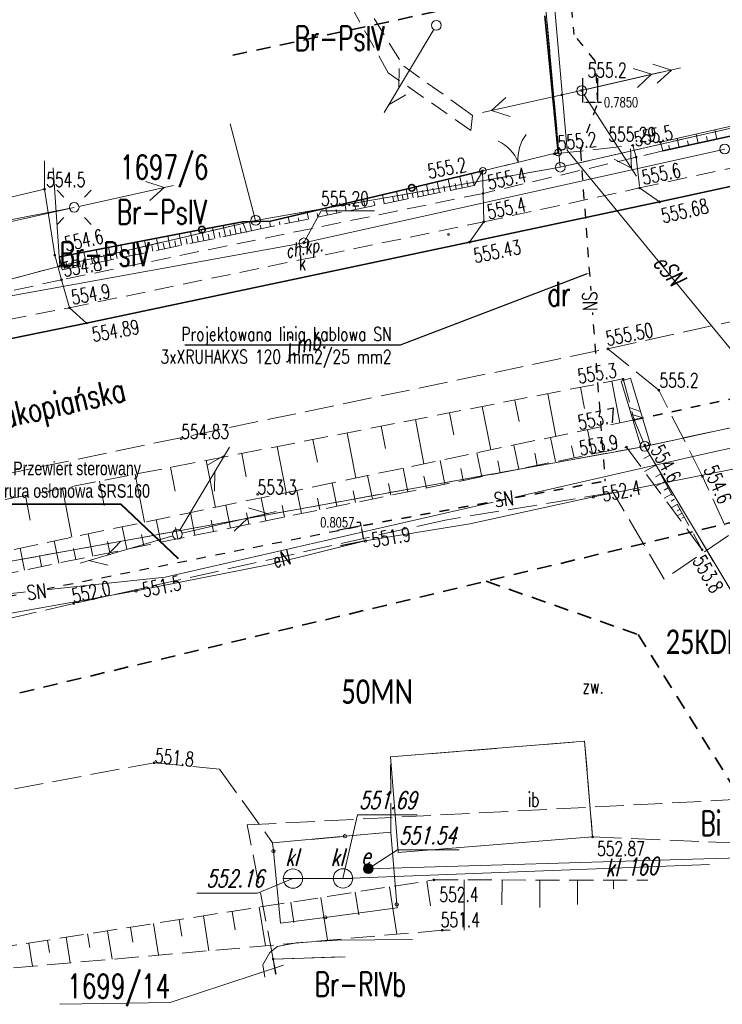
# Model space of a CAD drawing. Header units: metres. Extents: x 7419523 to 7420002, y 5501748 to 5502002.
# Tile 27 of 31: x 7419705 to 7419741, y 5501777 to 5501828. Entities that reach past the tile are written whole.
import ezdxf
from ezdxf import colors
from ezdxf.entities.mleader import LeaderData, LeaderLine
from ezdxf.enums import TextEntityAlignment as Align
from ezdxf.math import Vec2, Vec3

# ---------------------------------------------------------------- set-up
doc = ezdxf.new("R2010")
doc.units = ezdxf.units.M
doc.header["$MEASUREMENT"] = 0
for name, pattern in [('1', [0]), ('1_3', [1, 0.5, -0.5]), ('1_4', [2.5, 1.5, -1]), ('2_1', [0]), ('2_OTDI', [0]), ('2_OTKU', [2, 1.5, -0.5]), ('2_OTRK', [1.75, 1.25, -0.5]), ('2_OTRKG', [1.75, 1.25, -0.5]), ('2_OTRU', [0]), ('2_OTRUG', [0]), ('4', [2.5, 1.5, -1]), ('4_SUEP_A', [0]), ('4_SUKP', [0]), ('GDE', [0]), ('GUK', [2, 1.5, -0.5]), ('KOC', [1.5, 1, -0.5]), ('KOJ', [0]), ('KOU', [2, 1.5, -0.5]), ('PST', [1, 0.5, -0.5]), ('UPE', [0]), ('UPT', [0]), ('WSQ', [1.75, 1.25, -0.5])]:
    doc.linetypes.add(name, pattern=pattern)
doc.layers.get('0').update_dxf_attribs({"color": 250, "linetype": 'CONTINUOUS', "lineweight": 100})
doc.layers.get('Defpoints').update_dxf_attribs({"linetype": 'CONTINUOUS'})
for name, color, linetype, lineweight in [('Dzialki', 7, 'GDE', 18), ('Instalpoint Linia SN', 1, 'CONTINUOUS', 30), ('mpzp', 232, '1_4', 35), ('Numery_dzialek', 7, 'CONTINUOUS', 20), ('OTD_E_T_7', 7, 'CONTINUOUS', 0), ('OTD_L_12', 7, 'CONTINUOUS', 18), ('OTD_L_14', 7, '2_OTDI', 18), ('OTK_E_T_3', 7, 'CONTINUOUS', 0), ('OTK_L_4', 7, '2_OTKU', 18), ('OTO_L_0', 7, 'CONTINUOUS', 35), ('OTO_L_1', 7, 'CONTINUOUS', 18), ('OTR_L_0', 7, '2_OTRU', 18), ('OTR_L_1', 7, '2_OTRK', 18), ('OTR_T_0', 7, 'CONTINUOUS', 18), ('OTR_T_1', 7, 'CONTINUOUS', 18), ('Punkty', 7, 'CONTINUOUS', 18), ('SDROK_T_0', 7, 'CONTINUOUS', 18), ('SDROK_T_1', 7, 'CONTINUOUS', 18), ('SDRPK_L_0', 7, 'KOJ', 35), ('SDRPK_L_1', 7, 'KOU', 18), ('SDRPK_L_2', 7, '4', 18), ('SDRPT_L_0', 7, '1', 35), ('SUEP_E_T_0', 1, 'CONTINUOUS', 0), ('SUEP_L_0', 1, '4_SUEP_A', 18), ('SUER_T_0', 1, 'CONTINUOUS', 18), ('SZOPO_L_0', 7, 'CONTINUOUS', 18), ('UEEOA_T_0', 7, 'CONTINUOUS', 18), ('UEEOO_T_0', 1, 'CONTINUOUS', 25), ('UEEPA_T_0', 1, 'CONTINUOUS', 18), ('UEEPA_T_2', 1, 'CONTINUOUS', 18), ('UEEPON_L_0', 1, '1', 18), ('UKKOA_T_3', 7, 'CONTINUOUS', 18), ('UKKPA_T_6', 7, 'CONTINUOUS', 18), ('WUKOS_T_3', 7, 'CONTINUOUS', 0), ('WUKPS_L_2', 7, '4', 18)]:
    doc.layers.add(name, color=color, linetype=linetype, lineweight=lineweight)
for name, color, linetype, lineweight, true_color in [('Kontury', 7, 'GUK', 18, 0x008000), ('Numery_konturow', 7, 'CONTINUOUS', 20, 0x008000), ('SUK_E_T_4', 7, 'CONTINUOUS', 0, 0x803300), ('SUK_T_3', 7, 'CONTINUOUS', 18, 0x803300), ('SUKP_L_0', 7, '4_SUKP', 18, 0x803300), ('SUKR_T_0', 7, 'CONTINUOUS', 18, 0x803300), ('UKKOO_T_3', 7, 'CONTINUOUS', 25, 0x804040), ('UKKPOR_L_3', 7, '1', 18, 0xb56c64), ('UTTPA_T_2', 7, 'CONTINUOUS', 18, 0xff8000), ('UTTPO_L_0', 7, '1', 18, 0xb56c64)]:
    doc.layers.add(name, color=color, linetype=linetype, lineweight=lineweight, true_color=true_color)
doc.layers.add('SUEP - Przewod elektroenergetyczny - opis', color=1, linetype='CONTINUOUS')
doc.styles.get("Standard").update_dxf_attribs({"font": 'Simplex.SHX', "width": 0.75})
doc.dimstyles.get("Standard").update_dxf_attribs({"dimtxt": 1, "dimasz": 1, "dimexe": 1, "dimexo": 1, "dimgap": 1, "dimtad": 1, "dimtxsty": 'Standard', "dimcen": 2.5, "dimadec": 0, "dimazin": 0, "dimtfac": 1, "dimtmove": 0, "dimatfit": 3, "dimfxl": 1, "dimarcsym": 0})

# ---------------------------------------------------------------- blocks, each defined once
blk = doc.blocks.new('EGBP04_02')
at = {"linetype": 'Continuous'}
blk.add_circle((0, 0), 0.25, dxfattribs=at)
blk = doc.blocks.new('EGBP04_03')
at = {"linetype": 'Continuous'}
blk.add_circle((0, 0), 0.045, dxfattribs=at)
blk = doc.blocks.new('2_OTRS')
at = {"linetype": 'Continuous'}
blk.add_circle((0, 0), 0.045, dxfattribs=at)
blk = doc.blocks.new('2_OTRN')
at = {"linetype": 'Continuous'}
blk.add_circle((0, 0), 0.045, dxfattribs=at)
blk = doc.blocks.new('3_WSP')
at = {"linetype": 'Continuous'}
blk.add_circle((0, 0), 0.045, dxfattribs=at)
blk = doc.blocks.new('5_SUPS')
at = {"linetype": 'Continuous'}
blk.add_circle((0, 0), 0.0625, dxfattribs=at)
blk = doc.blocks.new('5_SUKS')
at = {"linetype": 'Continuous'}
blk.add_circle((0, 0), 0.25, dxfattribs=at)
blk = doc.blocks.new('6_SLS')
at = {"linetype": 'Continuous'}
blk.add_circle((0, 0), 0.25, dxfattribs=at)
blk = doc.blocks.new('6_PNN')
at = {"linetype": 'Continuous'}
for p, q in [((0.25, 0), (5.25, 0)), ((3.9, 0.5), (4.76605, 0)), ((4.76605, 0), (3.9, -0.5))]:
    blk.add_line(p, q, dxfattribs=at)
blk = doc.blocks.new('6_LAT')
at = {"linetype": 'Continuous'}
for p, q in [((-0.53035, 0.53035), (-0.8839, 0.8839)), ((0.53035, 0.53035), (0.8839, 0.8839)), ((-0.53035, -0.53035), (-0.8839, -0.8839)), ((0.53035, -0.53035), (0.8839, -0.8839))]:
    blk.add_line(p, q, dxfattribs=at)
blk = doc.blocks.new('6_UAR')
at = {"linetype": 'Continuous'}
for radius in [0.25, 0.225, 0.2, 0.175, 0.15, 0.125, 0.1, 0.075, 0.05, 0.025, 0.00715]:
    blk.add_circle((0, 0), radius, dxfattribs=at)
blk = doc.blocks.new('6_SZB')
at = {"linetype": 'Continuous'}
blk.add_line((-0.5, 0), (0.5, 0), dxfattribs=at)
blk.add_circle((0, 0), 0.5, dxfattribs=at)
blk = doc.blocks.new('6_PLT')
at = {"linetype": 'Continuous'}
for p, q in [((0.25, 0), (5.25, 0)), ((3.76605, 0), (2.9, -0.5)), ((3.9, 0.5), (4.76605, 0))]:
    blk.add_line(p, q, dxfattribs=at)
blk = doc.blocks.new('*D1492')
at = {"layer": 'Defpoints', "color": 0, "linetype": 'ByBlock', "transparency": 16777216}
for p in [(7419722.752, 5501801.788), (7419722.812, 5501801.8), (7419722.97, 5501801.01)]:
    blk.add_point(p, dxfattribs=at)
at = {"layer": 'Instalpoint Linia SN', "color": 0, "linetype": 'ByBlock', "lineweight": -2, "transparency": 16777216}
for p, q in [((7419722.751, 5501801.788), (7419721.526, 5501801.543)), ((7419722.717, 5501801.965), (7419722.537, 5501801.965)), ((7419722.752, 5501801.788), (7419722.717, 5501801.965)), ((7419722.874, 5501801.174), (7419722.787, 5501801.612)), ((7419722.909, 5501800.998), (7419721.684, 5501800.753))]:
    blk.add_line(p, q, dxfattribs=at)
at = {"layer": 'Instalpoint Linia SN', "color": 0, "linetype": 'ByBlock', "transparency": 16777216}
for points in [[(7419722.817, 5501801.617), (7419722.758, 5501801.606), (7419722.752, 5501801.788)], [(7419722.904, 5501801.18), (7419722.845, 5501801.169), (7419722.91, 5501800.998)]]:
    blk.add_solid(points, dxfattribs=at)
at = {"layer": 'Instalpoint Linia SN', "color": 0, "linetype": 'ByBlock', "transparency": 16777216, "insert": (7419721.518, 5501801.965), "char_height": 0.18, "width": 1.49127, "attachment_point": 5}
blk.add_mtext('\\A1;{\\H2.77778x;0.8057}', dxfattribs=at)
blk = doc.blocks.new('*D1494')
at = {"layer": 'Defpoints', "color": 0, "linetype": 'ByBlock', "transparency": 16777216}
for p in [(7419734.211, 5501823.621), (7419734.996, 5501823.695), (7419734.996, 5501823.695)]:
    blk.add_point(p, dxfattribs=at)
at = {"layer": 'Instalpoint Linia SN', "color": 0, "linetype": 'ByBlock', "lineweight": -2, "transparency": 16777216}
for p, q in [((7419734.211, 5501823.684), (7419734.211, 5501824.945)), ((7419734.996, 5501823.757), (7419734.996, 5501824.945)), ((7419734.391, 5501823.695), (7419734.816, 5501823.695)), ((7419734.996, 5501823.695), (7419735.176, 5501823.695))]:
    blk.add_line(p, q, dxfattribs=at)
at = {"layer": 'Instalpoint Linia SN', "color": 0, "linetype": 'ByBlock', "transparency": 16777216}
for points in [[(7419734.391, 5501823.725), (7419734.391, 5501823.665), (7419734.211, 5501823.695)], [(7419734.816, 5501823.725), (7419734.816, 5501823.665), (7419734.996, 5501823.695)]]:
    blk.add_solid(points, dxfattribs=at)
at = {"layer": 'Instalpoint Linia SN', "color": 0, "linetype": 'ByBlock', "transparency": 16777216, "insert": (7419736.194, 5501823.695), "char_height": 0.18, "width": 1.5402, "attachment_point": 5}
blk.add_mtext('\\A1;{\\H2.77778x;0.7850}', dxfattribs=at)

msp = doc.modelspace()

# ---------------------------------------------------------------- linework, layer by layer
at = {"layer": 'Dzialki'}
for p, q in [((7419730.97, 5501843.11), (7419733.05, 5501820.34)), ((7419733.05, 5501820.34), (7419758.59592, 5501826.18455)), ((7419717.3, 5501817.59), (7419715.98536, 5501822.57967)), ((7419706.83786, 5501820.30737), (7419707.17, 5501815.22)), ((7419717.3, 5501817.59), (7419733.05, 5501820.34)), ((7419707.17, 5501815.22), (7419717.3, 5501817.59)), ((7419702.99, 5501814.11), (7419707.17, 5501815.22)), ((7419744.78, 5501807.51), (7419737.42, 5501805.9)), ((7419737.42, 5501805.9), (7419688.68, 5501797.07)), ((7419748.65489, 5501787.06399), (7419737.42, 5501805.9)), ((7419718.21, 5501779.38), (7419721.93163, 5501779.50895)), ((7419718.3341, 5501778.59856), (7419718.21, 5501779.38))]:
    msp.add_line(p, q, dxfattribs=at)
at = {"layer": 'Instalpoint Linia SN', "color": 1, "linetype": '1_3'}
for p, q in [((7419732.41362, 5501841.51943), (7419733.75461, 5501827.19922)), ((7419734.85958, 5501825.83217), (7419733.75461, 5501827.19922)), ((7419734.9957, 5501823.69491), (7419734.85958, 5501825.83217)), ((7419734.08748, 5501821.17325), (7419734.9957, 5501823.69491))]:
    msp.add_line(p, q, dxfattribs=at)
at = {"layer": 'Instalpoint Linia SN', "color": 1, "linetype": 'ByBlock'}
for p, q in [((7419734.68334, 5501822.82765), (7419734.68334, 5501822.82765)), ((7419734.20317, 5501820.76566), (7419734.20317, 5501820.76566))]:
    msp.add_line(p, q, dxfattribs=at)
at = {"layer": 'Instalpoint Linia SN', "linetype": '1_3'}
for p, q in [((7419734.08748, 5501821.17325), (7419735.35916, 5501804.10409)), ((7419699.52734, 5501797.15129), (7419722.87357, 5501801.81234))]:
    msp.add_line(p, q, dxfattribs=at)
at = {"layer": 'Instalpoint Linia SN', "color": 0, "lineweight": 40}
for p, q in [((7419704.45169, 5501802.90396), (7419710.31992, 5501802.92647)), ((7419710.31992, 5501802.92647), (7419713.3008, 5501800.11053))]:
    msp.add_line(p, q, dxfattribs=at)
at = {"layer": 'Kontury'}
for p, q in [((7419733.05, 5501820.34), (7419730.97, 5501843.11)), ((7419733.05, 5501820.34), (7419758.59592, 5501826.18455)), ((7419717.3, 5501817.59), (7419733.05, 5501820.34)), ((7419707.17, 5501815.22), (7419717.3, 5501817.59)), ((7419702.99, 5501814.11), (7419707.17, 5501815.22)), ((7419744.78, 5501807.51), (7419737.42, 5501805.9)), ((7419737.42, 5501805.9), (7419688.68, 5501797.07)), ((7419748.13, 5501787.95), (7419737.42, 5501805.9)), ((7419716.87, 5501786.32), (7419748.13, 5501787.95)), ((7419718.21, 5501779.38), (7419716.87, 5501786.32)), ((7419718.21, 5501779.38), (7419721.93163, 5501779.50895)), ((7419718.36246, 5501778.60574), (7419718.21, 5501779.38))]:
    msp.add_line(p, q, dxfattribs=at)
at = {"layer": 'mpzp', "ltscale": 0.5}
for points in [[(7419716.1141, 5501826.12652), (7419757.73346, 5501835.08876)], [(7419672.29504, 5501785.28499), (7419760.59642, 5501806.44913)], [(7419729.21557, 5501798.92774), (7419737.07911, 5501796.1648), (7419743.99884, 5501785.09323)]]:
    msp.add_lwpolyline(points, dxfattribs=at)
at = {"layer": 'Numery_dzialek'}
msp.add_lwpolyline([(7419707.18423, 5501777.04667), (7419712.88627, 5501777.13361), (7419718.74401, 5501779.06913)], dxfattribs=at)
at = {"layer": 'OTD_L_12'}
for p, q in [((7419736.67938, 5501809.42209), (7419736.20062, 5501809.27791)), ((7419736.67938, 5501809.42209), (7419737.70938, 5501806.00209)), ((7419736.20062, 5501809.27791), (7419737.23062, 5501805.85791)), ((7419736.61262, 5501807.90991), (7419737.19438, 5501807.71209)), ((7419736.71562, 5501807.56791), (7419737.29738, 5501807.37009)), ((7419737.70938, 5501806.00209), (7419737.23062, 5501805.85791))]:
    msp.add_line(p, q, dxfattribs=at)
at = {"layer": 'OTD_L_14', "linetype": '2_OTDI'}
for p, q in [((7419734.31, 5501790.65), (7419724.27, 5501789.84)), ((7419734.72, 5501785.7), (7419734.31, 5501790.65)), ((7419724.27, 5501789.84), (7419724.66, 5501784.9)), ((7419724.66, 5501784.9), (7419734.72, 5501785.7))]:
    msp.add_line(p, q, dxfattribs=at)
at = {"layer": 'OTK_L_4', "linetype": '2_OTKU'}
for p, q in [((7419735.79, 5501803.51), (7419727.09, 5501802.09)), ((7419737.37, 5501800.82), (7419735.79, 5501803.51)), ((7419727.09, 5501802.09), (7419707.9, 5501797.77)), ((7419741.74, 5501801.29), (7419738.42, 5501799.04)), ((7419738.42, 5501799.04), (7419737.37, 5501800.82)), ((7419707.9, 5501797.77), (7419695.56, 5501794.93)), ((7419724.27, 5501789.84), (7419734.31, 5501790.65)), ((7419734.31, 5501790.65), (7419734.72, 5501785.7)), ((7419696.97, 5501786.73), (7419712.06, 5501789.54)), ((7419712.06, 5501789.54), (7419715.44, 5501789.21)), ((7419724.2961, 5501785.9513), (7419724.27, 5501789.84)), ((7419715.44, 5501789.21), (7419718.1777, 5501785.3978)), ((7419718.1777, 5501785.3978), (7419724.2961, 5501785.9513)), ((7419734.72, 5501785.7), (7419744.71632, 5501785.27479))]:
    msp.add_line(p, q, dxfattribs=at)
at = {"layer": 'OTO_L_0'}
for p, q in [((7419732.25254, 5501828.17586), (7419732.94, 5501821.1)), ((7419738.35, 5501821.18), (7419745.67775, 5501822.77813)), ((7419725.36818, 5501819.27817), (7419729.05, 5501820.15)), ((7419718.07, 5501817.55), (7419725.36818, 5501819.27817)), ((7419714.52638, 5501817.10942), (7419716.62, 5501817.51)), ((7419716.62, 5501817.51), (7419718.07, 5501817.55)), ((7419707.16, 5501815.7), (7419714.52638, 5501817.10942))]:
    msp.add_line(p, q, dxfattribs=at)
for centre in [(7419725.36818, 5501819.27817), (7419714.52638, 5501817.10942)]:
    msp.add_circle(centre, 0.17, dxfattribs=at)
at = {"layer": 'OTO_L_1'}
for p, q in [((7419731.60216, 5501820.77328), (7419732.94, 5501821.1)), ((7419730.14498, 5501820.41741), (7419731.60216, 5501820.77328)), ((7419729.05, 5501820.15), (7419730.38784, 5501820.47672))]:
    msp.add_line(p, q, dxfattribs=at)
for centre in [(7419732.94, 5501821.1), (7419729.05, 5501820.15)]:
    msp.add_circle(centre, 0.17, dxfattribs=at)
for centre, start, end in [((7419729.0149, 5501819.85688), 21.668367, 65.742739), ((7419732.8634, 5501820.79674), 141.705088, 185.77946)]:
    msp.add_arc(centre, 2, start, end, dxfattribs=at)
at = {"layer": 'OTR_L_0', "linetype": '2_OTRU'}
for p, q in [((7419758.58692, 5501826.27747), (7419738.23, 5501821.63)), ((7419738.23, 5501821.63), (7419738.35, 5501821.18))]:
    msp.add_line(p, q, dxfattribs=at)
at = {"layer": 'OTR_L_0', "linetype": '2_OTRUG'}
msp.add_line((7419738.35, 5501821.18), (7419758.6518, 5501825.60767), dxfattribs=at)
at = {"layer": 'OTR_L_0', "linetype": '2_1'}
for p, q in [((7419741.1467, 5501821.78994), (7419741.04159, 5501822.27188)), ((7419739.19263, 5501821.36377), (7419739.09167, 5501821.82672)), ((7419739.68115, 5501821.47031), (7419739.63015, 5501821.70416)), ((7419740.16967, 5501821.57686), (7419740.06663, 5501822.0493)), ((7419740.65818, 5501821.6834), (7419740.60615, 5501821.92199)), ((7419738.70411, 5501821.25723), (7419738.65415, 5501821.48633))]:
    msp.add_line(p, q, dxfattribs=at)
at = {"layer": 'OTR_L_1', "linetype": '2_OTRK'}
for p, q in [((7419718.07, 5501817.55), (7419729.05, 5501820.15)), ((7419729.05, 5501820.15), (7419728.59, 5501819.39)), ((7419707.16, 5501815.7), (7419716.62, 5501817.51)), ((7419716.62, 5501817.51), (7419718.07, 5501817.55)), ((7419716.62, 5501817.51), (7419716.83, 5501816.99)), ((7419716.83, 5501816.99), (7419716.62, 5501817.51)), ((7419707.29, 5501815.03), (7419707.16, 5501815.7))]:
    msp.add_line(p, q, dxfattribs=at)
at = {"layer": 'OTR_L_1', "linetype": '2_1'}
for p, q in [((7419726.80213, 5501819.02938), (7419726.68887, 5501819.5909)), ((7419727.37808, 5501819.14555), (7419727.26093, 5501819.72636)), ((7419727.97381, 5501819.26571), (7419727.85263, 5501819.86647)), ((7419728.2793, 5501819.32733), (7419728.21768, 5501819.63283)), ((7419728.59, 5501819.39), (7419728.46466, 5501820.0114)), ((7419724.68337, 5501818.60202), (7419724.58443, 5501819.09258)), ((7419725.18654, 5501818.70351), (7419725.08419, 5501819.21092)), ((7419725.44457, 5501818.75555), (7419725.39252, 5501819.01358)), ((7419725.70699, 5501818.80848), (7419725.60113, 5501819.33333)), ((7419725.97388, 5501818.86232), (7419725.92005, 5501819.12921)), ((7419726.24531, 5501818.91707), (7419726.13582, 5501819.45994)), ((7419726.52137, 5501818.97275), (7419726.46569, 5501819.24881)), ((7419727.08767, 5501819.08697), (7419727.03008, 5501819.37252)), ((7419727.67343, 5501819.20512), (7419727.61385, 5501819.50047)), ((7419722.96771, 5501818.25596), (7419722.88035, 5501818.68906)), ((7419723.45784, 5501818.35482), (7419723.4125, 5501818.57958)), ((7419723.94796, 5501818.45368), (7419723.85398, 5501818.91961)), ((7419724.43809, 5501818.55254), (7419724.38945, 5501818.79372)), ((7419724.93283, 5501818.65233), (7419724.88252, 5501818.90179)), ((7419720.02693, 5501817.66279), (7419719.95944, 5501817.99741)), ((7419721.00719, 5501817.86051), (7419720.93307, 5501818.22796)), ((7419721.49732, 5501817.95937), (7419721.45861, 5501818.1513)), ((7419721.98745, 5501818.05824), (7419721.90671, 5501818.45851)), ((7419722.47758, 5501818.1571), (7419722.43555, 5501818.36544)), ((7419717.09063, 5501817.04864), (7419716.98457, 5501817.52006)), ((7419718.06642, 5501817.26735), (7419718.00974, 5501817.54834)), ((7419718.55655, 5501817.36621), (7419718.52776, 5501817.50889)), ((7419719.04667, 5501817.46507), (7419718.9858, 5501817.76686)), ((7419719.5368, 5501817.56393), (7419719.50471, 5501817.72303)), ((7419720.51706, 5501817.76165), (7419720.48166, 5501817.93717)), ((7419714.05044, 5501816.41894), (7419713.93195, 5501816.99569)), ((7419714.62137, 5501816.53624), (7419714.50447, 5501817.10523)), ((7419715.18462, 5501816.65196), (7419715.06929, 5501817.2133)), ((7419715.4634, 5501816.70923), (7419715.40612, 5501816.98801)), ((7419715.7403, 5501816.76612), (7419715.62652, 5501817.31992)), ((7419716.01533, 5501816.82262), (7419715.95882, 5501817.09765)), ((7419716.2885, 5501816.87875), (7419716.17625, 5501817.4251)), ((7419716.55983, 5501816.93449), (7419716.50409, 5501817.20582)), ((7419717.57844, 5501817.1584), (7419717.53617, 5501817.34625)), ((7419711.68784, 5501815.93354), (7419711.56275, 5501816.54239)), ((7419712.29054, 5501816.05736), (7419712.16713, 5501816.65802)), ((7419712.88513, 5501816.17952), (7419712.76338, 5501816.77211)), ((7419713.17942, 5501816.23999), (7419713.11896, 5501816.53428)), ((7419713.47173, 5501816.30004), (7419713.35162, 5501816.88465)), ((7419713.76206, 5501816.35969), (7419713.70241, 5501816.65003)), ((7419714.33687, 5501816.47778), (7419714.27802, 5501816.76422)), ((7419714.90395, 5501816.59429), (7419714.84589, 5501816.87687)), ((7419709.19375, 5501815.42113), (7419709.0617, 5501816.06386)), ((7419709.82999, 5501815.55184), (7419709.69972, 5501816.18593)), ((7419710.45768, 5501815.6808), (7419710.32916, 5501816.30636)), ((7419710.76835, 5501815.74463), (7419710.70452, 5501816.0553)), ((7419711.07692, 5501815.80803), (7419710.95013, 5501816.42517)), ((7419711.38341, 5501815.87099), (7419711.32044, 5501816.17749)), ((7419711.99021, 5501815.99566), (7419711.92808, 5501816.29803)), ((7419712.58884, 5501816.11865), (7419712.52755, 5501816.41695)), ((7419707.89514, 5501815.15433), (7419707.75947, 5501815.8147)), ((7419708.2231, 5501815.22171), (7419708.15572, 5501815.54966)), ((7419708.54884, 5501815.28863), (7419708.41499, 5501815.94012)), ((7419708.87239, 5501815.3551), (7419708.80592, 5501815.67865)), ((7419709.51295, 5501815.48671), (7419709.44737, 5501815.8059)), ((7419710.1449, 5501815.61654), (7419710.0802, 5501815.93144)), ((7419707.56495, 5501815.08649), (7419707.49666, 5501815.41892))]:
    msp.add_line(p, q, dxfattribs=at)
at = {"layer": 'OTR_L_1', "linetype": '2_OTRKG'}
for p, q in [((7419728.59, 5501819.39), (7419718.03, 5501817.26)), ((7419716.83, 5501816.99), (7419707.29, 5501815.03)), ((7419718.03, 5501817.26), (7419716.83, 5501816.99))]:
    msp.add_line(p, q, dxfattribs=at)
at = {"layer": 'OTR_L_1', "linetype": '2_1'}
msp.add_point((7419716.83, 5501816.99), dxfattribs=at)
at = {"layer": 'SDRPK_L_0', "linetype": '1'}
for p, q in [((7419738.18751, 5501818.5485), (7419758.89684, 5501823.07781)), ((7419728.35191, 5501816.4618), (7419738.18751, 5501818.5485)), ((7419708.55401, 5501812.28169), (7419728.35191, 5501816.4618)), ((7419702.30981, 5501810.9986), (7419708.55401, 5501812.28169))]:
    msp.add_line(p, q, dxfattribs=at)
at = {"layer": 'SDRPK_L_1', "linetype": 'KOU'}
for p, q in [((7419732.74131, 5501821.0261), (7419736.80311, 5501821.4701)), ((7419736.80311, 5501821.4701), (7419736.97071, 5501820.85249)), ((7419706.38391, 5501819.2054), (7419706.38914, 5501820.66319)), ((7419736.97071, 5501820.85249), (7419737.15251, 5501819.26409)), ((7419729.05561, 5501818.98519), (7419729.02371, 5501820.14699)), ((7419737.15251, 5501819.26409), (7419738.18751, 5501818.5485)), ((7419729.09661, 5501817.51479), (7419729.05561, 5501818.98519)), ((7419728.35191, 5501816.4618), (7419729.09661, 5501817.51479)), ((7419707.26581, 5501814.51539), (7419706.91681, 5501815.7896)), ((7419707.67291, 5501813.06839), (7419707.26581, 5501814.51539)), ((7419708.55401, 5501812.28169), (7419707.67291, 5501813.06839)), ((7419735.50101, 5501810.94679), (7419744.24931, 5501812.87929)), ((7419690.49871, 5501801.57419), (7419735.50101, 5501810.94679)), ((7419738.14401, 5501808.8066), (7419735.50101, 5501810.94679)), ((7419740.40281, 5501804.349), (7419738.14401, 5501808.8066)), ((7419741.55461, 5501801.8203), (7419740.40281, 5501804.349))]:
    msp.add_line(p, q, dxfattribs=at)
at = {"layer": 'SDRPK_L_2', "linetype": 'KOC'}
for p, q in [((7419722.6292, 5501829.31039), (7419724.954, 5501825.55939)), ((7419724.15511, 5501825.22523), (7419721.95219, 5501829.16519)), ((7419728.43284, 5501822.23183), (7419724.15511, 5501825.22523)), ((7419724.954, 5501825.55939), (7419727.94291, 5501823.43069)), ((7419758.6518, 5501825.60767), (7419738.35, 5501821.18)), ((7419737.15251, 5501819.26409), (7419758.80766, 5501823.9986)), ((7419727.94291, 5501823.43069), (7419728.51571, 5501823.01729)), ((7419728.51571, 5501823.01729), (7419728.43284, 5501822.23183)), ((7419738.35, 5501821.18), (7419736.97071, 5501820.85249)), ((7419736.97071, 5501820.85249), (7419729.05561, 5501818.98519)), ((7419729.09661, 5501817.51479), (7419737.15251, 5501819.26409)), ((7419729.05561, 5501818.98519), (7419707.26581, 5501814.51539)), ((7419707.67291, 5501813.06839), (7419729.09661, 5501817.51479)), ((7419707.26581, 5501814.51539), (7419702.95581, 5501813.56479)), ((7419702.99041, 5501812.15729), (7419707.67291, 5501813.06839))]:
    msp.add_line(p, q, dxfattribs=at)
at = {"layer": 'SDRPT_L_0', "linetype": 'PST'}
msp.add_line((7419736.8673, 5501807.2696), (7419744.43656, 5501808.90967), dxfattribs=at)
at = {"layer": 'SUEP_L_0', "linetype": '4_SUEP_A'}
for p, q in [((7419742.23, 5501804.77), (7419740.32, 5501804.39)), ((7419740.32, 5501804.39), (7419734.76, 5501803.29)), ((7419734.76, 5501803.29), (7419728.37, 5501801.9)), ((7419728.37, 5501801.9), (7419722.97, 5501801.01)), ((7419722.97, 5501801.01), (7419718.04, 5501799.79)), ((7419718.04, 5501799.79), (7419711.12, 5501798.43)), ((7419711.12, 5501798.43), (7419703.6, 5501797.08)), ((7419721.51, 5501780.36), (7419719.4, 5501780.22)), ((7419725.41244, 5501780.38979), (7419721.51, 5501780.36)), ((7419718.43, 5501780.03), (7419718.04, 5501779.73)), ((7419719.4, 5501780.22), (7419718.43, 5501780.03)), ((7419718.04, 5501779.73), (7419717.67, 5501779.09)), ((7419717.67, 5501779.09), (7419717.77876, 5501778.45803))]:
    msp.add_line(p, q, dxfattribs=at)
at = {"layer": 'SUKP_L_0', "linetype": '4_SUKP'}
for p, q in [((7419741.55, 5501821.28), (7419719.8, 5501816.43)), ((7419719.8, 5501816.43), (7419685.43, 5501810.22))]:
    msp.add_line(p, q, dxfattribs=at)
at = {"layer": 'SUKR_T_0', "linetype": 'Continuous', "lineweight": 0}
for p, q in [((7419719.8, 5501816.43), (7419720.68, 5501818.09)), ((7419720.68, 5501818.09), (7419723.44855, 5501818.09))]:
    msp.add_line(p, q, dxfattribs=at)
at = {"layer": 'SZOPO_L_0', "linetype": '1'}
msp.add_line((7419702.31691, 5501818.2449), (7419706.38391, 5501819.2054), dxfattribs=at)
at = {"layer": 'SZOPO_L_0'}
for p, q in [((7419706.38391, 5501819.2054), (7419706.91681, 5501815.7896)), ((7419721.91245, 5501785.73566), (7419724.2961, 5501785.9513)), ((7419724.2961, 5501785.9513), (7419724.59677, 5501782.21337)), ((7419718.1777, 5501785.3978), (7419721.91245, 5501785.73566)), ((7419718.22027, 5501784.96666), (7419718.1777, 5501785.3978)), ((7419718.5887, 5501781.2348), (7419718.22027, 5501784.96666)), ((7419724.6104, 5501782.0439), (7419720.8938, 5501781.54452)), ((7419724.59677, 5501782.21337), (7419724.6104, 5501782.0439)), ((7419720.8938, 5501781.54452), (7419718.5887, 5501781.2348))]:
    msp.add_line(p, q, dxfattribs=at)
for centre in [(7419721.91245, 5501785.73566), (7419718.22027, 5501784.96666), (7419724.59677, 5501782.21337), (7419720.8938, 5501781.54452)]:
    msp.add_circle(centre, 0.085, dxfattribs=at)
at = {"layer": 'UEEOA_T_0', "linetype": 'Continuous'}
for p, q in [((7419723.1205, 5501784.0599), (7419724.63241, 5501785.03252)), ((7419724.63241, 5501785.03252), (7419727.82439, 5501785.03252))]:
    msp.add_line(p, q, dxfattribs=at)
at = {"layer": 'UEEPON_L_0', "linetype": 'UPE'}
for p, q in [((7419733.41, 5501821.22), (7419731.61, 5501841.59)), ((7419747.22, 5501804.39), (7419733.41, 5501821.22)), ((7419707.92, 5501818.26), (7419679.7, 5501812.85))]:
    msp.add_line(p, q, dxfattribs=at)
at = {"layer": 'UEEPON_L_0', "linetype": '1'}
for p, q in [((7419740.46348, 5501784.57064), (7419723.1205, 5501784.0599)), ((7419742.38868, 5501784.62734), (7419740.46348, 5501784.57064))]:
    msp.add_line(p, q, dxfattribs=at)
at = {"layer": 'UKKOA_T_3', "linetype": 'Continuous'}
for p, q in [((7419721.8164, 5501783.5595), (7419722.56153, 5501786.85071)), ((7419722.56153, 5501786.85071), (7419725.6558, 5501786.85071)), ((7419719.231, 5501783.5485), (7419717.39403, 5501782.80154)), ((7419714.2672, 5501782.80154), (7419717.39403, 5501782.80154))]:
    msp.add_line(p, q, dxfattribs=at)
at = {"layer": 'UKKPOR_L_3', "linetype": '1'}
for p, q in [((7419721.8164, 5501783.5595), (7419740.75784, 5501784.27306)), ((7419719.231, 5501783.5485), (7419721.8164, 5501783.5595))]:
    msp.add_line(p, q, dxfattribs=at)
at = {"layer": 'UTTPO_L_0', "linetype": 'UPT'}
for p, q in [((7419740.36938, 5501805.48263), (7419760.17218, 5501809.91108)), ((7419712.61494, 5501799.13568), (7419740.36938, 5501805.48263)), ((7419686.88748, 5501796.39859), (7419712.61494, 5501799.13568))]:
    msp.add_line(p, q, dxfattribs=at)
at = {"layer": 'WUKPS_L_2', "linetype": 'WSQ'}
for p, q in [((7419690.61391, 5501800.46529), (7419736.29631, 5501809.38749)), ((7419736.29631, 5501809.38749), (7419736.86711, 5501807.26969)), ((7419736.86711, 5501807.26969), (7419689.68861, 5501797.41739)), ((7419736.86711, 5501807.26969), (7419737.41151, 5501805.97539)), ((7419690.08981, 5501796.38479), (7419736.47801, 5501805.862)), ((7419736.47801, 5501805.862), (7419740.38161, 5501800.5497)), ((7419737.41151, 5501805.97539), (7419740.38161, 5501800.5497)), ((7419700.25661, 5501779.38409), (7419726.51331, 5501783.48079)), ((7419726.51331, 5501783.48079), (7419737.57379, 5501783.46732)), ((7419726.94531, 5501780.87779), (7419700.21841, 5501778.52909)), ((7419727.35757, 5501780.88202), (7419726.94531, 5501780.87779))]:
    msp.add_line(p, q, dxfattribs=at)
at = {"layer": 'WUKPS_L_2', "linetype": '1'}
for p, q in [((7419734.30212, 5501807.86747), (7419734.08943, 5501808.95647)), ((7419736.12909, 5501807.11557), (7419735.70781, 5501809.27256)), ((7419732.82717, 5501806.42603), (7419732.39749, 5501808.62602)), ((7419729.45187, 5501805.72117), (7419729.01361, 5501807.96511)), ((7419730.92253, 5501807.18458), (7419730.70555, 5501808.29557)), ((7419727.54295, 5501806.5017), (7419727.32167, 5501807.63466)), ((7419724.01642, 5501805.78913), (7419723.79066, 5501806.94502)), ((7419726.0032, 5501805.00098), (7419725.55616, 5501807.28984)), ((7419722.48115, 5501804.26547), (7419722.02516, 5501806.6002)), ((7419732.55141, 5501806.36844), (7419732.80806, 5501805.11222)), ((7419734.45809, 5501806.76662), (7419734.71643, 5501805.5021)), ((7419718.88573, 5501803.51464), (7419718.42059, 5501805.8962)), ((7419720.48989, 5501805.07655), (7419720.25965, 5501806.25539)), ((7419730.64472, 5501805.97027), (7419730.89968, 5501804.72233)), ((7419733.6335, 5501805.93734), (7419733.76225, 5501805.30716)), ((7419716.81643, 5501804.33429), (7419716.58152, 5501805.53701)), ((7419728.73804, 5501805.5721), (7419728.99131, 5501804.33245)), ((7419731.72597, 5501805.54332), (7419731.85387, 5501804.91727)), ((7419737.37016, 5501805.27309), (7419737.69779, 5501805.45244)), ((7419713.14296, 5501803.59202), (7419712.90339, 5501804.81864)), ((7419715.21693, 5501802.74848), (7419714.74246, 5501805.17783)), ((7419724.92468, 5501804.77575), (7419725.17456, 5501803.55268)), ((7419726.83136, 5501805.17393), (7419727.08293, 5501803.94256)), ((7419727.91091, 5501804.75526), (7419728.03712, 5501804.1375)), ((7419729.81844, 5501805.14929), (7419729.9455, 5501804.52739)), ((7419737.39871, 5501804.60905), (7419737.98406, 5501804.92948)), ((7419711.54813, 5501801.98232), (7419711.06432, 5501804.45945)), ((7419723.09133, 5501804.3929), (7419723.33958, 5501803.17779)), ((7419726.00338, 5501804.36123), (7419726.12874, 5501803.74762)), ((7419737.97245, 5501804.32841), (7419738.23455, 5501804.47189)), ((7419709.46949, 5501802.84976), (7419709.22526, 5501804.10027)), ((7419721.25798, 5501804.01004), (7419721.5046, 5501802.8029)), ((7419724.16922, 5501803.98236), (7419724.29377, 5501803.37273)), ((7419737.97748, 5501803.82141), (7419738.44926, 5501804.07967)), ((7419738.41413, 5501803.63565), (7419738.62818, 5501803.75282)), ((7419705.64909, 5501802.0778), (7419705.4, 5501803.35316)), ((7419707.80595, 5501801.20085), (7419707.31263, 5501803.72671)), ((7419717.59129, 5501803.24432), (7419717.83465, 5501802.05312)), ((7419719.42463, 5501803.62718), (7419719.66963, 5501802.42801)), ((7419720.5009, 5501803.22461), (7419720.62382, 5501802.62295)), ((7419722.33506, 5501803.60348), (7419722.45879, 5501802.99784)), ((7419738.42269, 5501803.21554), (7419738.8071, 5501803.42597)), ((7419715.75794, 5501802.86146), (7419715.99968, 5501801.67823)), ((7419718.66673, 5501802.84573), (7419718.78884, 5501802.24806)), ((7419738.7755, 5501803.06884), (7419738.95024, 5501803.16449)), ((7419738.77885, 5501802.73084), (7419739.09337, 5501802.90301)), ((7419713.92459, 5501802.4786), (7419714.1647, 5501801.30334)), ((7419716.83257, 5501802.46686), (7419716.95386, 5501801.87317)), ((7419739.0905, 5501802.30673), (7419739.34386, 5501802.44542)), ((7419739.09673, 5501802.56501), (7419739.23651, 5501802.64153)), ((7419739.33764, 5501802.18714), (7419739.45122, 5501802.24931)), ((7419710.40456, 5501801.74351), (7419710.64154, 5501800.58355)), ((7419712.16458, 5501802.11106), (7419712.40312, 5501800.94345)), ((7419713.16425, 5501801.70911), (7419713.28391, 5501801.12339)), ((7419714.99841, 5501802.08799), (7419715.11889, 5501801.49828)), ((7419708.64455, 5501801.37597), (7419708.87997, 5501800.22366)), ((7419711.40345, 5501801.34539), (7419711.52233, 5501800.7635)), ((7419706.88453, 5501801.00842), (7419707.11839, 5501799.86377)), ((7419709.64266, 5501800.98167), (7419709.76075, 5501800.40361)), ((7419705.12452, 5501800.64088), (7419705.35681, 5501799.50387)), ((7419706.12106, 5501800.25424), (7419706.2376, 5501799.68382)), ((7419707.88186, 5501800.61796), (7419707.99918, 5501800.04371)), ((7419726.3448, 5501782.1329), (7419726.1435, 5501783.42309)), ((7419728.08442, 5501780.88947), (7419728.08758, 5501783.47888)), ((7419730.0351, 5501782.19298), (7419730.03667, 5501783.4765)), ((7419731.98403, 5501782.05278), (7419731.98576, 5501783.47412)), ((7419733.93331, 5501782.21058), (7419733.93485, 5501783.47175)), ((7419735.80843, 5501783.02058), (7419735.80898, 5501783.46947)), ((7419724.6029, 5501780.67195), (7419724.22047, 5501783.12305)), ((7419721.01546, 5501780.35669), (7419720.67027, 5501782.56913)), ((7419722.62728, 5501781.68021), (7419722.44537, 5501782.84609)), ((7419716.23314, 5501780.90157), (7419716.08459, 5501781.85365)), ((7419717.80172, 5501780.07428), (7419717.48988, 5501782.07291)), ((7419719.28151, 5501781.27278), (7419719.11706, 5501782.32679)), ((7419713.48218, 5501780.56658), (7419713.34798, 5501781.42667)), ((7419714.88692, 5501779.81813), (7419714.60534, 5501781.62285)), ((7419709.87946, 5501779.37809), (7419709.64985, 5501780.84967)), ((7419710.95426, 5501780.25874), (7419710.83325, 5501781.03431)), ((7419712.27108, 5501779.58826), (7419712.01665, 5501781.21895)), ((7419706.64194, 5501779.73361), (7419706.54343, 5501780.36499)), ((7419707.71204, 5501779.18762), (7419707.50494, 5501780.51501)), ((7419708.72375, 5501779.98712), (7419708.61438, 5501780.68811)), ((7419705.76885, 5501779.01685), (7419705.58191, 5501780.21497))]:
    msp.add_line(p, q, dxfattribs=at)

# ---------------------------------------------------------------- block references
at = {"layer": 'OTR_T_0', "rotation": 359.9999999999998}
for p in [(7419738.23, 5501821.63), (7419734.72, 5501785.7)]:
    msp.add_blockref('2_OTRS', p, dxfattribs=at)
at = {"layer": 'OTR_T_0'}
msp.add_blockref('2_OTRS', (7419713.45, 5501806.29), dxfattribs=at)
at = {"layer": 'OTR_T_1'}
for p in [(7419717.4, 5501803.42), (7419707.9, 5501797.77), (7419712.06, 5501789.54)]:
    msp.add_blockref('2_OTRN', p, dxfattribs=at)
at = {"layer": 'Punkty'}
for name, p in [('EGBP04_02', (7419733.05, 5501820.34)), ('EGBP04_02', (7419717.3, 5501817.59)), ('EGBP04_03', (7419707.17, 5501815.22)), ('EGBP04_02', (7419737.42, 5501805.9)), ('EGBP04_03', (7419718.21, 5501779.38))]:
    msp.add_blockref(name, p, dxfattribs=at)
at = {"layer": 'SUER_T_0'}
for p in [(7419734.76, 5501803.29), (7419722.97, 5501801.01), (7419711.12, 5501798.43)]:
    msp.add_blockref('5_SUPS', p, dxfattribs=at)
at = {"layer": 'SUK_T_3'}
for p in [(7419741.55, 5501821.28), (7419719.8, 5501816.43)]:
    msp.add_blockref('5_SUKS', p, dxfattribs=at)
at = {"layer": 'SUKR_T_0', "rotation": 359.9999999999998}
msp.add_blockref('5_SUPS', (7419719.8, 5501816.43), dxfattribs=at)
at = {"layer": 'UEEPA_T_0'}
msp.add_blockref('6_UAR', (7419723.1205, 5501784.0599), dxfattribs=at)
at = {"layer": 'UEEPA_T_2'}
for p, rotation in [((7419733.12216, 5501824.08003), 12.91437506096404), ((7419734.1521, 5501824.3005), 12.91437506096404), ((7419734.1521, 5501824.3005), 192.4918509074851), ((7419734.1521, 5501824.3005), 302.663737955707), ((7419707.92, 5501818.26), 12.49185955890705), ((7419707.92, 5501818.26), 192.5301546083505)]:
    msp.add_blockref('6_PNN', p, dxfattribs=dict(at, rotation=rotation))
for name, p in [('6_SLS', (7419734.1521, 5501824.3005)), ('6_LAT', (7419707.92, 5501818.26)), ('6_SLS', (7419707.92, 5501818.26))]:
    msp.add_blockref(name, p, dxfattribs=at)
at = {"layer": 'UKKPA_T_6'}
for p in [(7419719.231, 5501783.5485), (7419721.8164, 5501783.5595)]:
    msp.add_blockref('6_SZB', p, dxfattribs=at)
at = {"layer": 'UTTPA_T_2'}
for p, rotation in [((7419726.64, 5501827.68), 239.1617138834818), ((7419713.25135, 5501801.35426), 59.01820660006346), ((7419713.25154, 5501801.35416), 12.98273159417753), ((7419713.25135, 5501801.35426), 196.6058104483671)]:
    msp.add_blockref('6_PLT', p, dxfattribs=dict(at, rotation=rotation))
for p in [(7419726.64, 5501827.68), (7419713.25154, 5501801.35416)]:
    msp.add_blockref('6_SLS', p, dxfattribs=at)
at = {"layer": 'WUKOS_T_3'}
for p in [(7419733.12201, 5501824.08011), (7419734.15196, 5501824.30057), (7419732.74136, 5501821.02607), (7419736.80316, 5501821.47007), (7419736.97076, 5501820.85247), (7419729.02376, 5501820.14697), (7419706.38396, 5501819.20537), (7419729.05566, 5501818.98517), (7419737.15256, 5501819.26407), (7419738.18756, 5501818.54847), (7419729.09666, 5501817.51477), (7419727.27646, 5501816.86207), (7419728.35196, 5501816.46177), (7419706.91686, 5501815.78957), (7419707.26586, 5501814.51537), (7419707.67296, 5501813.06837), (7419708.55406, 5501812.28167), (7419735.50106, 5501810.94677), (7419736.29636, 5501809.38747), (7419738.14406, 5501808.80657), (7419736.86716, 5501807.26967), (7419736.47806, 5501805.86197), (7419737.41156, 5501805.97537), (7419740.40286, 5501804.34897), (7419740.38166, 5501800.54967), (7419726.51336, 5501783.48077), (7419726.94536, 5501780.87777)]:
    msp.add_blockref('3_WSP', p, dxfattribs=at)

# ---------------------------------------------------------------- texts
at = {"layer": 'Instalpoint Linia SN', "lineweight": 40, "insert": (7419704.0961, 5501805.11186), "char_height": 0.7, "attachment_point": 1}
msp.add_mtext_dynamic_manual_height_columns('\\pxqc;{\\fArial|b0|i0|c238|p34;\\C0;Przewiert sterowany rura osłonowa SRS160}', width=7.9401822, gutter_width=12.5, heights=[2.46341], dxfattribs=at)
at = {"layer": 'mpzp', "linetype": 'ByBlock', "lineweight": 25, "char_height": 1.26, "width": 28.3176197, "attachment_point": 5}
for s, insert in [('{\\fCalibri|b0|i0|c238|p34;25KDD\\P}', (7419740.53262, 5501795.78669)), ('{\\fCalibri|b0|i0|c238|p34;50MN\\P}', (7419723.58348, 5501793.20999))]:
    msp.add_mtext(s, dxfattribs=dict(at, insert=insert))
at = {"layer": 'Numery_dzialek', "width": 0.7}
for s, p in [('1697/6', (7419710.28594, 5501820.9673)), ('1699/14', (7419707.56371, 5501778.60921))]:
    msp.add_text(s, height=1.25, dxfattribs=at).set_placement(p, align=Align.TOP_LEFT)
msp.add_text('Zakopiańska', height=1.25, rotation=12.785215, dxfattribs=at).set_placement((7419707.03078, 5501807.90339), align=Align.MIDDLE)
at = {"layer": 'Numery_konturow', "width": 0.7}
for s, p in [('Br-PsIV', (7419719.3169, 5501827.63319)), ('Br-PsIV', (7419710.12181, 5501818.64849)), ('Br-PsIV', (7419707.17, 5501816.47)), ('dr', (7419732.3767, 5501814.40962)), ('Br-RIVb', (7419720.35, 5501778.71))]:
    msp.add_text(s, height=1.25, dxfattribs=at).set_placement(p, align=Align.TOP_LEFT)
msp.add_text('Bi', height=1.25, dxfattribs=at).set_placement((7419740.84085, 5501786.43713), align=Align.MIDDLE)
at = {"layer": 'OTD_E_T_7', "lineweight": 9, "width": 0.7}
msp.add_text('ib', height=0.75, dxfattribs=at).set_placement((7419731.6647, 5501787.658), align=Align.MIDDLE)
at = {"layer": 'OTK_E_T_3', "lineweight": 9, "width": 0.7}
msp.add_text('zw.', height=0.75, dxfattribs=at).set_placement((7419734.75, 5501793.49), align=Align.MIDDLE)
at = {"layer": 'OTR_T_0', "lineweight": 9, "width": 0.7}
for s, p in [('555.29', (7419735.53, 5501822.41)), ('552.87', (7419734.95, 5501785.47))]:
    msp.add_text(s, height=0.75, dxfattribs=at).set_placement(p, align=Align.TOP_LEFT)
msp.add_text('554.83', height=0.75, dxfattribs=at).set_placement((7419713.45, 5501806.29))
at = {"layer": 'OTR_T_1', "lineweight": 9, "width": 0.7}
msp.add_text('553.3', height=0.75, dxfattribs=at).set_placement((7419717.4, 5501803.42))
for s, rotation, p in [('552.0', 13.15223, (7419707.9, 5501797.77)), ('551.8', 354.0325, (7419712.06, 5501789.54))]:
    msp.add_text(s, height=0.75, rotation=rotation, dxfattribs=at).set_placement(p)
at = {"layer": 'SDROK_T_0', "oblique": 15, "width": 0.7}
msp.add_text('j.mb.', height=0.9, rotation=11.764772, dxfattribs=at).set_placement((7419718.89108, 5501810.57305))
at = {"layer": 'SDROK_T_1', "oblique": 15, "width": 0.7}
msp.add_text('ch.kp.', height=0.7, rotation=11.725048, dxfattribs=at).set_placement((7419718.90251, 5501815.62707))
at = {"layer": 'SUEP_E_T_0', "lineweight": 9, "width": 0.7}
msp.add_text('eN', height=0.75, rotation=14.509552, dxfattribs=at).set_placement((7419718.63872, 5501800.08904), align=Align.MIDDLE)
at = {"layer": 'SUER_T_0', "lineweight": 9, "width": 0.7}
for s, rotation, p in [('552.4', 11.319389, (7419735.28054, 5501803.02973)), ('551.9', 9.608482, (7419723.36428, 5501800.67205)), ('551.5', 11.207593, (7419711.51428, 5501798.09205))]:
    msp.add_text(s, height=0.75, rotation=rotation, dxfattribs=at).set_placement(p)
at = {"layer": 'SUK_E_T_4', "lineweight": 9, "width": 0.7}
msp.add_text('k', height=0.75, dxfattribs=at).set_placement((7419719.53, 5501815.77), align=Align.TOP_LEFT)
at = {"layer": 'SUKR_T_0', "lineweight": 9, "width": 0.7}
msp.add_text('555.20', height=0.75, dxfattribs=at).set_placement((7419720.68, 5501819.09), align=Align.TOP_LEFT)
at = {"layer": 'UEEOA_T_0', "oblique": 15, "width": 0.7}
msp.add_text('551.54', height=0.9, dxfattribs=at).set_placement((7419724.7128, 5501785.33252))
msp.add_text('e', height=0.9, dxfattribs=at).set_placement((7419722.99958, 5501784.2642), align=Align.CENTER)
at = {"layer": 'UEEOO_T_0', "oblique": 15, "width": 0.7}
msp.add_text('eSN', height=0.9, rotation=310.364537, dxfattribs=at).set_placement((7419738.31396, 5501814.74733), align=Align.CENTER)
at = {"layer": 'UKKOA_T_3', "oblique": 15, "width": 0.7}
for s, p in [('551.69', (7419722.64192, 5501787.15071)), ('kl', (7419718.83622, 5501784.21107)), ('kl', (7419721.18803, 5501784.21107))]:
    msp.add_text(s, height=0.9, dxfattribs=at).set_placement(p)
msp.add_text('552.16', height=0.9, dxfattribs=at).set_placement((7419717.71557, 5501783.10154), align=Align.RIGHT)
at = {"layer": 'UKKOO_T_3', "oblique": 15, "width": 0.7}
msp.add_text('kl 160', height=0.9, rotation=2.157428, dxfattribs=at).set_placement((7419735.36852, 5501784.55535), align=Align.TOP_LEFT)
at = {"layer": 'WUKOS_T_3', "width": 0.7}
for s, p in [('555.2', (7419734.45772, 5501824.98011)), ('554.5', (7419706.47142, 5501819.31502)), ('555.2', (7419738.17675, 5501808.93806)), ('552.4', (7419726.79699, 5501782.34726)), ('551.4', (7419726.86851, 5501781.04199))]:
    msp.add_text(s, height=0.75, dxfattribs=at).set_placement(p)
for s, rotation, p in [('555.2', 6.136369, (7419732.95255, 5501821.20377)), ('555.5', 11.155629, (7419736.93539, 5501821.39722)), ('555.2', 11.319335, (7419726.2729, 5501819.7304)), ('555.4', 12.618956, (7419729.37475, 5501819.16097)), ('555.6', 12.057186, (7419737.35431, 5501819.41962)), ('555.4', 12.708704, (7419729.35433, 5501817.62972)), ('555.68', 13.106768, (7419738.36291, 5501817.43162)), ('554.6', 12.374544, (7419707.51017, 5501815.98344)), ('555.43', 11.612869, (7419728.64871, 5501815.37162)), ('554.8', 10.535912, (7419707.40419, 5501814.65484)), ('554.9', 10.288386, (7419707.83947, 5501813.22163)), ('554.89', 9.974306, (7419708.90417, 5501811.29891)), ('555.50', 11.170819, (7419735.48189, 5501811.09045)), ('555.3', 9.81366, (7419734.01402, 5501809.13487)), ('553.7', 12.668652, (7419734.04578, 5501806.73825)), ('553.9', 10.359802, (7419734.09962, 5501805.41617)), ('554.6', 299.039885, (7419737.6936, 5501805.71956)), ('554.6', 293.310122, (7419740.45377, 5501804.72048)), ('553.8', 300.140871, (7419739.86047, 5501799.98902))]:
    msp.add_text(s, height=0.75, rotation=rotation, dxfattribs=at).set_placement(p)

# ---------------------------------------------------------------- dimensions: what is measured, and where the dimension line sits
at = {"layer": 'Instalpoint Linia SN', "color": 1, "linetype": 'ByBlock'}
dim = msp.add_linear_dim(base=(7419734.9957, 5501823.69491), p1=(7419734.21072, 5501823.621), p2=(7419734.9957, 5501823.69491), text='{\\H2.77778x;<>}', dimstyle='Standard', override={"dimtxt": 0.18, "dimasz": 0.18, "dimexe": 1.25, "dimexo": 0.0625, "dimgap": 0.09, "dimtad": 0, "dimtih": 1, "dimtoh": 1, "dimdec": 4, "dimzin": 0, "dimdsep": 46, "dimcen": 0.09, "dimtdec": 4, "dimtofl": 0, "dimtolj": 1, "dimtzin": 0}, dxfattribs=at)
dim.commit()
dim.dimension.update_dxf_attribs({"geometry": '*D1494', "text_midpoint": (7419736.19427, 5501823.69491)})
dim = msp.add_aligned_dim(p1=(7419722.97, 5501801.01), p2=(7419722.81226, 5501801.8001), distance=0.06155, text='{\\H2.77778x;<>}', dimstyle='Standard', override={"dimtxt": 0.18, "dimasz": 0.18, "dimexe": 1.25, "dimexo": 0.0625, "dimgap": 0.09, "dimtad": 0, "dimtih": 1, "dimtoh": 1, "dimdec": 4, "dimzin": 0, "dimdsep": 46, "dimcen": 0.09, "dimtdec": 4, "dimtofl": 0, "dimtolj": 1, "dimtzin": 0}, dxfattribs=at)
dim.commit()
dim.dimension.update_dxf_attribs({"geometry": '*D1492', "text_midpoint": (7419721.51809, 5501801.96456)})

# ---------------------------------------------------------------- next in the draw order: texts
at = {"layer": 'SUEP - Przewod elektroenergetyczny - opis', "linetype": 'Continuous', "lineweight": 18, "char_height": 0.75, "attachment_point": 5, "bg_fill": 3, "box_fill_scale": 1.07, "bg_fill_color": 256, "bg_fill_true_color": 13158600, "bg_fill_transparency": 0}
for insert, rotation in [((7419734.58252, 5501813.39688), 270.819772), ((7419730.12636, 5501803.18822), 7.156045), ((7419705.97333, 5501798.38114), 7.156045)]:
    msp.add_mtext('SN', dxfattribs=dict(at, insert=insert, rotation=rotation))

# ---------------------------------------------------------------- next in the draw order: linework, layer by layer
at = {"layer": 'mpzp', "color": 1, "linetype": '1_3'}
msp.add_line((7419722.87357, 5501801.81234), (7419735.35916, 5501804.10409), dxfattribs=at)

# ---------------------------------------------------------------- next in the draw order: leaders
at = {"layer": 'Instalpoint Linia SN', "color": 1, "linetype": 'ByBlock'}
ml = msp.add_multileader_mtext('Standard', dxfattribs=at)
ml.set_content('{\\Fsimplex|c238;Projektowana linia kablowa SN \\P3xXRUHAKXS 120 mm2/25 mm2}', color=1)
ml.set_leader_properties()
ml.build(insert=Vec2(0, 0))
ml.multileader.update_dxf_attribs({"text_right_attachment_type": 6, "dogleg_length": 0.36, "arrow_head_size": 0.18})
ctx = ml.context
ctx.base_point, ctx.char_height, ctx.arrow_head_size, ctx.landing_gap_size, ctx.plane_origin = Vec3(7419710.88779, 5501811.59455), 0.7, 0.18, 0.09, Vec3(7419734.45579, 5501814.5877)
ctx.right_attachment, ctx.text_align_type = 6, 2
notes = []
notes.append((ctx, [(0, (1, 1, 0), (7419724.77779, 5501811.12789), (-1, 0), 0.36, [(0, [(7419734.55656, 5501814.87701)], 0, [])])]))
ctx.mtext.insert, ctx.mtext.alignment, ctx.mtext.flow_direction = Vec3(7419724.32779, 5501812.06122), 3, 5
for ctx, leaders in notes:
    for number, flags, end, landing, length, lines in leaders:
        leader = LeaderData()
        leader.index, (leader.has_last_leader_line, leader.has_dogleg_vector, leader.attachment_direction) = number, flags
        leader.last_leader_point, leader.dogleg_vector, leader.dogleg_length = Vec3(end), Vec3(landing), length
        for number, points, colour, breaks in lines:
            line = LeaderLine()
            line.index, line.vertices, line.color, line.breaks = number, Vec3.list(points), colors.encode_raw_color(colour), breaks
            leader.lines.append(line)
        ctx.leaders.append(leader)

doc.saveas('drawing.dxf')
